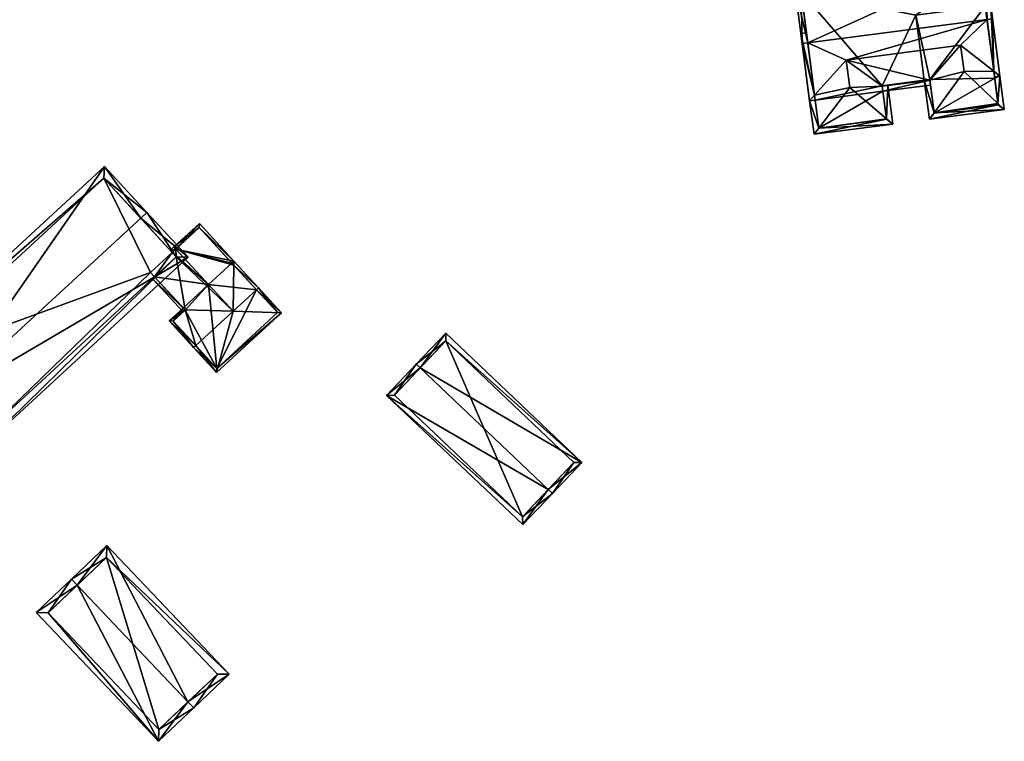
# Model space of a CAD drawing. Header units: inches. Extents: x 2523744 to 2528136, y 1148995 to 1152010.
# Tile 143 of 256: x 2526305 to 2526394, y 1150643 to 1150708. Entities that reach past the tile are written whole.
import ezdxf

# ---------------------------------------------------------------- set-up
doc = ezdxf.new("R2010")
doc.units = ezdxf.units.IN
doc.header["$MEASUREMENT"] = 0
doc.layers.add('Gebaeude Einzelhaus', color=10, linetype='Continuous')

msp = doc.modelspace()

# ---------------------------------------------------------------- meshes
at = {"layer": 'Gebaeude Einzelhaus'}
mesh = msp.add_polyface(dxfattribs=at)
corners = [(2526393.214, 1150703.659, 405.829), (2526390.541, 1150703.628, 407.785), (2526393.589, 1150700.747, 405.831), (2526390.232, 1150706.002, 407.785), (2526393.771, 1150703.221, 405.463), (2526394.163, 1150700.204, 405.463), (2526392.943, 1150709.589, 405.463), (2526392.449, 1150709.525, 405.83), (2526387.844, 1150699.916, 405.781), (2526387.416, 1150699.326, 405.463), (2526386.959, 1150702.839, 405.463), (2526387.463, 1150702.844, 405.781), (2526387.455, 1150702.904, 405.781), (2526393.295, 1150703.035, 405.828), (2526393.603, 1150700.635, 405.763), (2526387.848, 1150699.888, 405.764), (2526376.46, 1150706.218, 409.224), (2526392.44, 1150713.459, 405.463), (2526375.304, 1150711.23, 405.463), (2526392.606, 1150708.319, 409.224), (2526393.1, 1150708.383, 409.224), (2526375.965, 1150706.154, 409.224), (2526379.923, 1150704.661, 407.785), (2526377.076, 1150701.485, 405.774), (2526376.635, 1150700.993, 405.463), (2526377.131, 1150701.058, 405.463), (2526383.177, 1150702.316, 405.802), (2526383.237, 1150701.851, 405.463), (2526387.52, 1150702.408, 405.463), (2526393.279, 1150703.157, 405.463), (2526387.455, 1150702.904, 405.824), (2526383.173, 1150702.346, 405.824), (2526392.009, 1150712.899, 405.83), (2526375.865, 1150710.799, 405.83), (2526377.459, 1150698.54, 405.774), (2526377.028, 1150697.976, 405.463), (2526384.125, 1150698.899, 405.463), (2526383.559, 1150699.379, 405.802), (2526380.244, 1150702.191, 407.785), (2526383.668, 1150702.41, 405.463), (2526383.173, 1150702.346, 405.802), (2526375.849, 1150707.046, 405.463), (2526376.344, 1150707.111, 405.774), (2526377.459, 1150698.538, 405.772), (2526383.565, 1150699.33, 405.771), (2526386.959, 1150702.839, 397.484), (2526387.455, 1150702.904, 397.484), (2526387.848, 1150699.888, 397.484), (2526393.603, 1150700.635, 397.484), (2526393.295, 1150703.035, 397.484), (2526392.449, 1150709.525, 397.484), (2526386.196, 1150708.713, 397.484), (2526392.009, 1150712.899, 397.484), (2526375.865, 1150710.799, 397.484), (2526377.131, 1150701.058, 397.484), (2526383.237, 1150701.851, 398.872), (2526383.173, 1150702.346, 397.484), (2526383.237, 1150701.851, 397.484), (2526383.237, 1150701.851, 398.844), (2526377.459, 1150698.538, 397.484), (2526383.565, 1150699.33, 397.484)]
mesh.append_faces([[corners[k] for k in face] for face in [(23, 41, 42), (34, 24, 23), (23, 24, 41), (34, 35, 24), (37, 36, 44), (40, 39, 26), (26, 39, 37), (37, 39, 36), (35, 34, 43), (35, 44, 36), (35, 43, 44), (34, 24, 35), (34, 23, 24), (24, 23, 41), (41, 23, 42), (34, 38, 23), (23, 38, 22), (37, 26, 38), (38, 26, 22), (37, 39, 26), (26, 39, 40), (37, 36, 39), (34, 37, 38), (34, 36, 37), (34, 35, 36), (17, 33, 18), (18, 33, 21), (21, 33, 16), (19, 32, 20), (20, 32, 17), (17, 32, 33), (0, 4, 29), (19, 20, 0), (0, 20, 4), (11, 26, 30), (30, 26, 31), (28, 27, 11), (11, 27, 26), (21, 23, 24), (24, 23, 25), (21, 16, 23), (4, 0, 29), (11, 27, 28), (11, 26, 27), (3, 22, 11), (11, 22, 26), (23, 24, 25), (23, 21, 24), (22, 16, 23), (23, 16, 21), (0, 19, 3), (3, 19, 22), (22, 19, 16), (4, 20, 0), (0, 20, 19), (16, 18, 21), (20, 17, 19), (19, 17, 16), (16, 17, 18), (5, 9, 14), (14, 9, 15), (15, 9, 8), (9, 10, 8), (8, 10, 11), (11, 10, 12), (2, 5, 14), (0, 4, 13), (13, 4, 2), (2, 4, 5), (0, 6, 4), (0, 7, 6), (11, 1, 3), (11, 8, 1), (12, 10, 11), (11, 10, 8), (8, 10, 9), (8, 2, 1), (8, 5, 2), (8, 9, 5), (0, 6, 7), (0, 4, 6), (0, 2, 4), (4, 2, 5), (3, 1, 0), (0, 1, 2)]], dxfattribs={"color": 13})
mesh.append_faces([[corners[k] for k in face] for face in [(54, 57, 59), (59, 57, 60), (37, 27, 26), (37, 55, 27), (60, 58, 44), (60, 57, 58), (55, 58, 56), (37, 44, 55), (55, 44, 58), (44, 59, 60), (44, 43, 59), (43, 34, 59), (25, 34, 23), (25, 59, 34), (25, 54, 59), (54, 56, 57), (56, 51, 45), (51, 52, 50), (54, 53, 56), (56, 53, 51), (51, 53, 52), (30, 12, 11), (30, 10, 12), (10, 56, 45), (10, 40, 56), (30, 31, 10), (10, 31, 40), (57, 56, 58), (26, 40, 31), (40, 55, 56), (26, 27, 40), (40, 27, 55), (33, 23, 16), (23, 54, 25), (33, 53, 23), (23, 53, 54), (33, 32, 53), (53, 32, 52), (0, 7, 19), (19, 7, 32), (32, 7, 52), (52, 7, 50), (51, 46, 45), (46, 49, 47), (47, 49, 48), (51, 50, 46), (46, 50, 49), (13, 14, 49), (49, 14, 48), (2, 14, 13), (0, 50, 7), (0, 49, 50), (0, 13, 49), (14, 47, 48), (14, 15, 47), (15, 46, 47), (15, 8, 46), (11, 46, 8), (11, 12, 46), (10, 46, 12), (10, 45, 46)]], dxfattribs={"color": 41})
mesh = msp.add_polyface(dxfattribs=at)
corners = [(2526316.395, 1150690.418, 409.844), (2526316.946, 1150690.926, 409.844), (2526313.129, 1150695.071, 406.558), (2526298.379, 1150673.831, 409.844), (2526294.01, 1150677.469, 406.558), (2526297.828, 1150673.324, 409.844), (2526301.536, 1150669.294, 406.558), (2526320.655, 1150686.898, 406.558), (2526313.085, 1150694.013, 406.995), (2526319.596, 1150686.941, 407.007), (2526295.07, 1150677.425, 406.996), (2526301.58, 1150670.354, 407.008), (2526319.23, 1150687.338, 404.945), (2526319.596, 1150686.941, 404.945), (2526313.085, 1150694.013, 397.323), (2526319.23, 1150687.338, 397.323), (2526295.07, 1150677.425, 397.323), (2526301.58, 1150670.354, 397.323), (2526317.639, 1150685.139, 403.444), (2526317.639, 1150685.139, 397.323), (2526317.273, 1150685.536, 397.323)]
mesh.append_faces([[corners[k] for k in face] for face in [(6, 11, 9), (6, 9, 7), (3, 11, 5), (10, 3, 5), (5, 11, 6), (8, 10, 4), (4, 10, 5), (2, 8, 4), (0, 8, 1), (9, 0, 1), (7, 9, 1), (1, 8, 2), (3, 7, 0), (0, 7, 1), (5, 6, 3), (3, 6, 7), (3, 4, 5), (0, 2, 3), (3, 2, 4), (0, 1, 2)]], dxfattribs={"color": 13})
mesh.append_faces([[corners[k] for k in face] for face in [(15, 20, 14), (14, 20, 16), (16, 20, 17), (17, 20, 19), (9, 18, 13), (18, 17, 19), (9, 11, 18), (18, 11, 17), (3, 10, 11), (11, 10, 17), (17, 10, 16), (10, 8, 16), (16, 8, 14), (0, 12, 8), (8, 12, 14), (14, 12, 15), (0, 9, 12), (12, 9, 13)]], dxfattribs={"color": 41})
mesh = msp.add_polyface(dxfattribs=at)
corners = [(2526326.814, 1150683.983, 405.199), (2526329.061, 1150681.911, 403.303), (2526326.998, 1150684.153, 405.199), (2526324.712, 1150682.049, 405.199), (2526323.221, 1150676.535, 403.303), (2526321.343, 1150678.945, 405.199), (2526321.158, 1150678.775, 405.199), (2526318.955, 1150681.169, 403.303), (2526320.384, 1150682.156, 403.444), (2526320.22, 1150682.334, 403.303), (2526324.788, 1150686.183, 403.456), (2526324.794, 1150686.545, 403.303), (2526324.61, 1150686.376, 403.303), (2526323.236, 1150676.889, 403.459), (2526328.708, 1150681.926, 403.459), (2526319.309, 1150681.154, 403.449), (2526320.39, 1150682.15, 403.449), (2526326.998, 1150684.153, 403.303), (2526326.814, 1150683.983, 403.456), (2526319.561, 1150687.643, 405.199), (2526321.676, 1150689.931, 403.304), (2526319.391, 1150687.828, 405.199), (2526321.661, 1150689.578, 403.456), (2526319.06, 1150687.523, 404.945), (2526319.23, 1150687.338, 404.945), (2526319.596, 1150686.941, 404.945), (2526317.639, 1150685.139, 403.444), (2526317.455, 1150684.969, 403.304), (2526320.207, 1150681.981, 403.303), (2526320.39, 1150682.15, 403.444), (2526320.39, 1150682.15, 397.323), (2526320.22, 1150682.334, 397.323), (2526319.309, 1150681.154, 397.323), (2526323.236, 1150676.889, 397.323), (2526328.708, 1150681.926, 397.323), (2526326.814, 1150683.983, 397.323), (2526324.61, 1150686.376, 397.323), (2526322.508, 1150684.441, 397.323), (2526321.661, 1150689.578, 397.323), (2526319.561, 1150687.643, 397.323), (2526319.23, 1150687.338, 397.323), (2526317.639, 1150685.139, 397.323), (2526317.273, 1150685.536, 397.323)]
mesh.append_faces([[corners[k] for k in face] for face in [(28, 8, 29), (28, 27, 8), (8, 27, 26), (19, 23, 21), (19, 24, 23), (8, 28, 29), (8, 27, 28), (8, 26, 27), (19, 25, 3), (3, 25, 8), (8, 25, 26), (19, 24, 25), (19, 23, 24), (19, 21, 23), (10, 17, 18), (10, 11, 17), (10, 22, 11), (11, 22, 20), (20, 22, 21), (21, 22, 19), (10, 19, 3), (19, 20, 21), (10, 11, 19), (19, 11, 20), (18, 17, 10), (10, 17, 11), (16, 15, 8), (8, 15, 9), (9, 15, 7), (7, 15, 6), (6, 15, 5), (11, 10, 12), (11, 2, 10), (10, 2, 0), (1, 14, 2), (2, 14, 0), (4, 13, 1), (1, 13, 14), (4, 6, 13), (13, 6, 5), (10, 11, 12), (0, 2, 10), (10, 2, 11), (3, 0, 10), (5, 7, 6), (3, 8, 5), (5, 8, 7), (7, 8, 9), (4, 5, 6), (4, 3, 5), (4, 1, 3), (3, 1, 0), (0, 1, 2)]], dxfattribs={"color": 13})
mesh.append_faces([[corners[k] for k in face] for face in [(37, 40, 39), (37, 41, 40), (40, 41, 42), (37, 31, 41), (31, 9, 41), (41, 9, 26), (26, 9, 8), (39, 24, 19), (39, 40, 24), (36, 39, 38), (36, 37, 39), (19, 22, 39), (39, 22, 38), (10, 12, 22), (22, 12, 38), (38, 12, 36), (37, 30, 31), (37, 33, 30), (30, 33, 32), (37, 35, 33), (33, 35, 34), (37, 36, 35), (10, 35, 12), (12, 35, 36), (0, 14, 10), (10, 14, 35), (35, 14, 34), (14, 13, 34), (34, 13, 33), (5, 15, 13), (13, 15, 33), (33, 15, 32), (29, 15, 16), (29, 32, 15), (29, 30, 32), (8, 29, 16), (8, 9, 29), (29, 9, 30), (30, 9, 31)]], dxfattribs={"color": 41})
mesh = msp.add_polyface(dxfattribs=at)
corners = [(2526341.574, 1150676.936, 407.41), (2526341.211, 1150677.28, 407.41), (2526338.54, 1150674.466, 405.325), (2526353.101, 1150665.988, 407.41), (2526350.793, 1150662.831, 405.325), (2526353.464, 1150665.644, 407.41), (2526356.114, 1150668.435, 405.325), (2526343.861, 1150680.07, 405.325), (2526350.774, 1150663.538, 405.594), (2526355.408, 1150668.416, 405.596), (2526343.88, 1150679.364, 405.595), (2526339.246, 1150674.485, 405.594), (2526355.408, 1150668.416, 396.345), (2526350.774, 1150663.538, 396.345), (2526343.88, 1150679.364, 396.345), (2526339.246, 1150674.485, 396.345)]
mesh.append_faces([[corners[k] for k in face] for face in [(11, 8, 2), (0, 11, 1), (10, 0, 1), (1, 11, 2), (7, 10, 1), (9, 10, 6), (6, 10, 7), (5, 8, 3), (3, 9, 5), (5, 9, 6), (2, 8, 4), (4, 8, 5), (0, 7, 1), (3, 6, 0), (0, 6, 7), (3, 5, 6), (3, 4, 5), (0, 2, 3), (3, 2, 4), (0, 1, 2)]], dxfattribs={"color": 13})
mesh.append_faces([[corners[k] for k in face] for face in [(12, 13, 14), (14, 13, 15), (8, 11, 13), (13, 11, 15), (11, 14, 15), (0, 10, 11), (11, 10, 14), (10, 12, 14), (10, 9, 12), (9, 8, 12), (12, 8, 13), (9, 3, 8)]], dxfattribs={"color": 41})
mesh = msp.add_polyface(dxfattribs=at)
corners = [(2526310.666, 1150657.372, 404.869), (2526310.149, 1150657.915, 404.869), (2526306.989, 1150654.911, 402.261), (2526318.006, 1150643.321, 402.26), (2526320.651, 1150646.869, 404.869), (2526321.168, 1150646.325, 404.869), (2526324.354, 1150649.354, 402.26), (2526313.335, 1150660.944, 402.261), (2526308.049, 1150654.885, 402.709), (2526318.034, 1150644.381, 402.709), (2526323.294, 1150649.38, 402.705), (2526313.309, 1150659.884, 402.705), (2526318.034, 1150644.381, 395.653), (2526323.294, 1150649.38, 395.653), (2526313.309, 1150659.884, 395.653), (2526308.049, 1150654.885, 395.653)]
mesh.append_faces([[corners[k] for k in face] for face in [(0, 8, 1), (11, 0, 1), (7, 11, 1), (10, 11, 6), (6, 11, 7), (5, 9, 4), (4, 10, 5), (5, 10, 6), (8, 9, 3), (3, 9, 5), (1, 8, 2), (2, 8, 3), (4, 7, 0), (0, 7, 1), (5, 6, 4), (4, 6, 7), (0, 3, 4), (4, 3, 5), (0, 2, 3), (0, 1, 2)]], dxfattribs={"color": 13})
mesh.append_faces([[corners[k] for k in face] for face in [(13, 12, 14), (14, 12, 15), (9, 8, 12), (12, 8, 15), (0, 11, 8), (8, 11, 15), (15, 11, 14), (11, 10, 14), (14, 10, 13), (10, 12, 13), (10, 9, 12), (10, 4, 9)]], dxfattribs={"color": 41})

doc.saveas('drawing.dxf')
